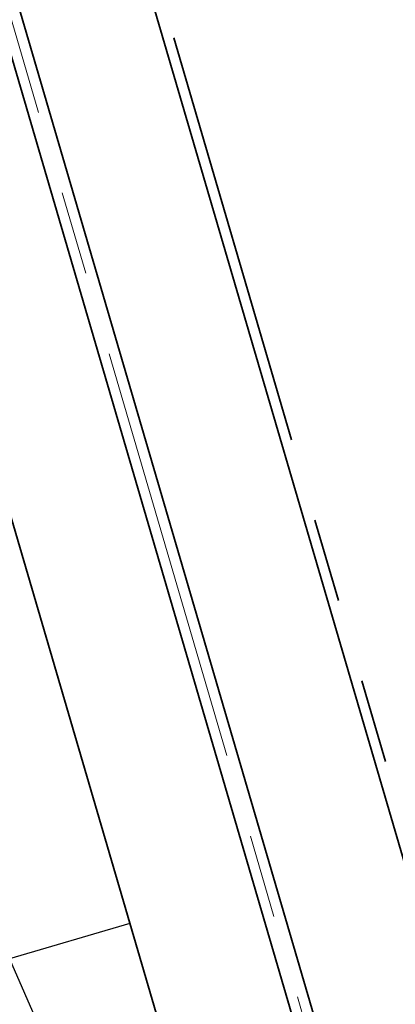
# Model space of a CAD drawing. Header units: metres. Extents: x 228628 to 230733, y 593242 to 595543.
# Tile 34 of 71: x 229989 to 229998, y 594166 to 594190. Entities that reach past the tile are written whole.
import ezdxf

# ---------------------------------------------------------------- set-up
doc = ezdxf.new("R2010")
doc.units = ezdxf.units.M
doc.linetypes.add('AM-AS', pattern=[16, 10, -2, 2, -2])
doc.linetypes.add('VH-RWSBAND', pattern=[24, 10, -2, 2, -2, 2, -2, 2, -2])
for name, color, linetype, lineweight in [('N-WE-AM-AS-G', 10, 'AM-AS', 18), ('N-WE-BC-BETONVORM-G', 50, 'Continuous', 25), ('N-WE-VH-KANTOPSLUITING_TROTTOIRBAND_RWS-G', 210, 'VH-RWSBAND', 35), ('N-WE-VH-KANTVERHARDING-G', 210, 'Continuous', 35), ('N-WE-VW-MARKERING_PUNTSTUK-G', 7, 'Continuous', 35)]:
    doc.layers.add(name, color=color, linetype=linetype, lineweight=lineweight)

msp = doc.modelspace()

# ---------------------------------------------------------------- linework, layer by layer
at = {"layer": 'N-WE-AM-AS-G'}
msp.add_lwpolyline([(230429.282, 593569.511, -0.016656), (230389.852, 593600.182), (230214.904, 593745.871, -0.110691), (230134.874, 593849.862), (230024.69, 594086.711, -0.037618), (229998.207, 594157.019), (229961.233, 594283.206, -0.001419), (229953.332, 594310.459), (229902.818, 594486.553, -0.031422), (229889.33, 594547.87), (229878.562, 594617.375, -0.074257), (229878.093, 594703.039), (229883.799, 594742.731)], format="xyb", dxfattribs=at)
at = {"layer": 'N-WE-BC-BETONVORM-G'}
for points in [[(229979.02, 594210.59), (229978.636, 594210.478), (229983.451, 594184.796), (229988.513, 594167.522), (229996.919, 594148.304), (229997.301, 594148.423)], [(229991.392, 594168.366), (229988.513, 594167.522)]]:
    msp.add_lwpolyline(points, dxfattribs=at)
at = {"layer": 'N-WE-VH-KANTOPSLUITING_TROTTOIRBAND_RWS-G', "flags": 128}
msp.add_lwpolyline([(229985.69, 594212.543), (230001.662, 594158.031, 0.022061), (230015.815, 594116.597, 0.022061)], format="xyb", dxfattribs=at)
at = {"layer": 'N-WE-VH-KANTVERHARDING-G'}
for points in [[(229927.229, 594347.963), (229930.941, 594335.022, 0.069911), (229942.474, 594309.123, -0.068486), (229964.59, 594259.836), (229994.992, 594156.077, 0.01807), (230006.474, 594121.566, -0.238487), (230005.674, 594114.39)], [(229959.369, 594344.551, 0.447881), (229957.944, 594340.308, -0.034083), (229965.646, 594324.368), (229960.968, 594322.489), (229960.885, 594322.695, -0.192204), (229960.881, 594323.436), (229961.398, 594324.748, 0.196997), (229961.387, 594325.506, 0.033468), (229953.73, 594340.59, 0.50579), (229952.928, 594340.668, 0.068276), (229951.403, 594338.418, 0.186753), (229950.755, 594331.228), (229956.456, 594311.355, 0.000898), (229961.433, 594294.12), (229964.448, 594284.148), (230001.422, 594157.961, 0.037618), (230027.727, 594088.124), (230137.912, 593851.275, 0.110691)]]:
    msp.add_lwpolyline(points, format="xyb", dxfattribs=at)
at = {"layer": 'N-WE-VW-MARKERING_PUNTSTUK-G'}
msp.add_lwpolyline([(229981.995, 594211.461), (229982.475, 594211.602), (229998.447, 594157.089, 0.01807), (230009.846, 594122.825), (230009.378, 594122.65, -0.01807), (229997.967, 594156.948)], format="xyb", close=True, dxfattribs=at)

doc.saveas('drawing.dxf')
